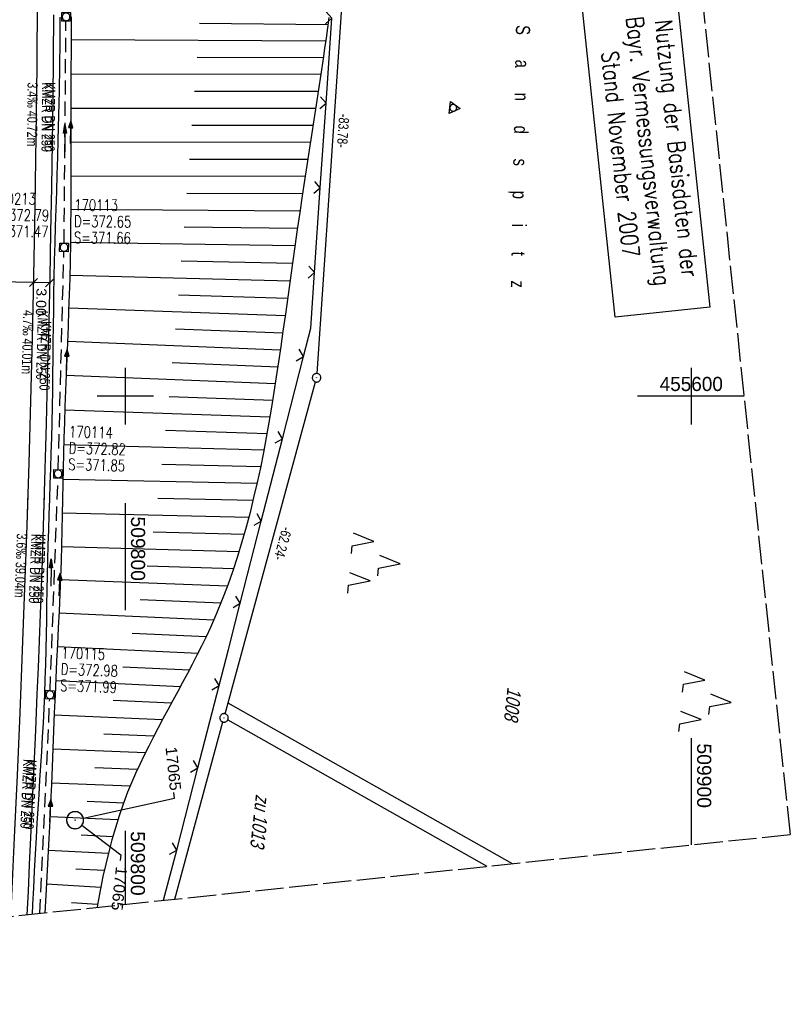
# Model space of a CAD drawing. Extents: x 509535 to 509917, y 455493 to 456443.
# Tile 6 of 34: x 509781 to 509917, y 455493 to 455666. Entities that reach past the tile are written whole.
import ezdxf
from ezdxf import colors
from ezdxf.entities.mleader import LeaderData, LeaderLine
from ezdxf.math import Vec2, Vec3

# ---------------------------------------------------------------- set-up
doc = ezdxf.new("R2010")
doc.units = 0
doc.header["$LTSCALE"] = 10
doc.header["$MEASUREMENT"] = 0
for name, pattern in [('AUSGEZOGEN', [0]), ('LT00', [0]), ('LT14', [0.6, 0.5, -0.1]), ('STRICHLINIE2', [0.375, 0.25, -0.125])]:
    doc.linetypes.add(name, pattern=pattern)
doc.layers.get('0').update_dxf_attribs({"linetype": 'LT00'})
for name, color, linetype in [('--EK_FBR', 1, 'LT00'), ('--EK_Halt-Pfeil', 4, 'LT00'), ('--EK_Haltung', 7, 'STRICHLINIE2'), ('--EK_Haltung-Text', 140, 'LT00'), ('--EK_Schacht-Text', 5, 'LT00'), ('--EL_DFK_AB_L', 21, 'LT00'), ('--EL_DFK_AB_P', 7, 'LT00'), ('--EL_Halt-Pfeil', 4, 'LT00'), ('--EL_Haltung', 182, 'STRICHLINIE2'), ('--EL_Haltung-Text', 182, 'LT00'), ('ABSTAND', 8, 'LT00'), ('BEMAßUNG', 255, 'Continuous'), ('DFK_AB_L', 21, 'LT00'), ('DFK_AB_P', 7, 'LT00'), ('DFK_BES-NAME', 255, 'LT00'), ('DFK_FLUR_NR', 250, 'LT00'), ('DFK_KATASTER', 250, 'LT00'), ('DFK_NUTZUNG', 250, 'LT00'), ('DFK_STAND', 22, 'LT00'), ('DFK_TOPO-ANL', 252, 'LT00'), ('DFK_VERMPKT', 252, 'LT00'), ('FESTPKT_TEXT_A', 211, 'LT00'), ('FESTPKT_TEXT_B', 211, 'LT00'), ('PFEIL', 140, 'AUSGEZOGEN'), ('V115_AFBR_BAB', 250, 'LT00'), ('V115_BOESCH', 250, 'LT00'), ('V115_BOSCHUNG', 250, 'LT00'), ('V115_GRABEN', 250, 'LT00'), ('V115_KA_MULD', 182, 'LT00'), ('V115_LD_MARK', 250, 'LT00'), ('V115_PKT_AU', 211, 'LT00'), ('V115_RASTER', 250, 'LT00'), ('V115_ZAUN', 40, 'LT00'), ('V116_AFBR_BAB', 250, 'LT00'), ('V116_BOESCH', 250, 'LT00'), ('V116_BOSCHUNG', 250, 'LT00'), ('V116_GRABEN', 250, 'LT00'), ('V116_KA_MULD', 182, 'LT00'), ('V116_LD_MARK', 250, 'LT00'), ('V116_PKT_AU', 211, 'LT00'), ('V116_RASTER', 250, 'LT00'), ('V116_ZAUN', 40, 'LT00')]:
    doc.layers.add(name, color=color, linetype=linetype)
doc.layers.add('-BLATT_115-RAND', color=7, linetype='LT14', plot=False)
doc.styles.add('Arial', font='ARIAL.TTF')
doc.styles.add('Haltungsbeschriftung', font='ARIAL.TTF', dxfattribs={"width": 0.75})
doc.styles.add('schachtbeschriftung', font='romans.shx', dxfattribs={"width": 0.75, "height": 2})
doc.styles.get("Standard").update_dxf_attribs({"font": 'ARIAL.TTF'})
doc.styles.add('Versorgungsltg', font='ARIAL.TTF', dxfattribs={"width": 0.8, "height": 2})

# ---------------------------------------------------------------- blocks, each defined once
blk = doc.blocks.new('SYMB7001')
at = {"color": 0, "linetype": 'ByBlock'}
for p, q in [((-0.869, -0.506), (0, 1.001)), ((-0.5005, 0), (-0.496554, -0.062729)), ((0, 1.001), (0.869, -0.506)), ((0.869, -0.506), (-0.869, -0.506))]:
    blk.add_line(p, q, dxfattribs=at)
for points in [[(0.5005, 0), (0.496553, 0.062729), (0.484776, 0.124469), (0.465353, 0.184246), (0.438592, 0.241118), (0.404913, 0.294187), (0.364849, 0.342616), (0.319031, 0.385642), (0.268181, 0.422586), (0.213103, 0.452866), (0.154663, 0.476004), (0.093784, 0.491635), (0.031427, 0.499512), (-0.031427, 0.499512), (-0.093784, 0.491635), (-0.154663, 0.476004), (-0.213103, 0.452866), (-0.268181, 0.422586), (-0.319031, 0.385642), (-0.364849, 0.342616), (-0.404913, 0.294187), (-0.438592, 0.241118), (-0.465353, 0.184246), (-0.484776, 0.124469), (-0.496554, 0.062729), (-0.5005, 0)], [(0.031427, -0.499513), (0.093784, -0.491635), (0.154663, -0.476004), (0.213103, -0.452866), (0.268182, -0.422587), (0.319031, -0.385642), (0.364849, -0.342616), (0.404913, -0.294187), (0.438592, -0.241118), (0.465354, -0.184247), (0.484776, -0.124469), (0.496554, -0.062729), (0.500501, 0)], [(-0.496554, -0.062729), (-0.484776, -0.124469), (-0.465353, -0.184246), (-0.438592, -0.241118), (-0.404913, -0.294187), (-0.364849, -0.342616), (-0.319031, -0.385642), (-0.268182, -0.422586), (-0.213103, -0.452866), (-0.154663, -0.476004), (-0.093784, -0.491635), (-0.031427, -0.499513), (0.031427, -0.499513)]]:
    blk.add_lwpolyline(points, dxfattribs=at)
blk = doc.blocks.new('SYMB0003')
at = {"color": 0, "linetype": 'ByBlock'}
for p, q in [((-0.015712, 0), (0.010166, 0.012015)), ((0, -0.021257), (-0.015712, 0)), ((0.010166, 0.012015), (0, -0.021257))]:
    blk.add_line(p, q, dxfattribs=at)
for points in [[(-0.031395, 0.499013), (-0.093691, 0.491144), (-0.154509, 0.475528), (-0.21289, 0.452414), (-0.267913, 0.422164), (-0.318712, 0.385257), (-0.364484, 0.342274), (-0.404509, 0.293893), (-0.438154, 0.240877), (-0.464888, 0.184062), (-0.484292, 0.124345), (-0.496058, 0.062667), (-0.5, 0)], [(-0.5, 0), (-0.496058, -0.062667), (-0.484292, -0.124345), (-0.464888, -0.184062), (-0.438154, -0.240877), (-0.404509, -0.293893), (-0.364485, -0.342274), (-0.318712, -0.385257), (-0.267914, -0.422164), (-0.21289, -0.452414), (-0.154509, -0.475529), (-0.093691, -0.491144), (-0.031395, -0.499014), (0.031395, -0.499014)], [(0.5, 0), (0.496057, 0.062667), (0.484292, 0.124345), (0.464888, 0.184062), (0.438153, 0.240877), (0.404509, 0.293893), (0.364484, 0.342274), (0.318712, 0.385257), (0.267913, 0.422164), (0.21289, 0.452414), (0.154509, 0.475528), (0.093691, 0.491144), (0.031395, 0.499013), (-0.031395, 0.499013)], [(0.031395, -0.499014), (0.093691, -0.491144), (0.154509, -0.475529), (0.21289, -0.452414), (0.267914, -0.422164), (0.318712, -0.385257), (0.364485, -0.342274), (0.404509, -0.293893), (0.438154, -0.240877), (0.464889, -0.184062), (0.484292, -0.124345), (0.496058, -0.062667), (0.5, 0)]]:
    blk.add_lwpolyline(points, dxfattribs=at)
blk = doc.blocks.new('SYMB7221')
at = {"color": 0, "linetype": 'ByBlock'}
for p, q in [((0, 0.435), (-0.11, 0.065)), ((0.11, 0.065), (0, 0.435)), ((0.25, 0.065), (0.11, 0.065)), ((-0.35, -0.065), (-0.46, -0.435)), ((0.35, -0.065), (0.24, -0.435))]:
    blk.add_line(p, q, dxfattribs=at)
for points in [[(-0.1, -0.435), (-0.24, -0.435), (-0.35, -0.065)], [(0.6, -0.435), (0.46, -0.435), (0.35, -0.065)]]:
    blk.add_lwpolyline(points, dxfattribs=at)
blk = doc.blocks.new('Pfreil3')
at = {"layer": 'PFEIL'}
blk.add_hatch(color=256, dxfattribs=at).paths.add_polyline_path([(-1.55, 0.27), (-1.55, -0.27), (0, 0)])
for p, q in [((-1.55, 0), (-4.83, 0)), ((-1.55, -0.27), (-1.55, 0.27)), ((-1.55, 0.27), (0, 0)), ((0, 0), (-1.55, -0.27))]:
    blk.add_line(p, q, dxfattribs=at)
blk = doc.blocks.new('SYMB1210')
at = {"color": 0, "linetype": 'ByBlock'}
blk.add_line((0.018815, -0.179014), (0.055623, -0.17119), dxfattribs=at)
for points in [[(-0.2, -0.2), (-0.2, 0.2), (0.2, 0.2), (0.2, -0.2), (-0.2, -0.2)], [(0.018815, 0.179014), (-0.018815, 0.179014), (-0.055623, 0.17119), (-0.09, 0.155885), (-0.120444, 0.133766), (-0.145623, 0.105801), (-0.164438, 0.073213), (-0.176067, 0.037424), (-0.18, 0)], [(-0.18, 0), (-0.176067, -0.037424), (-0.164438, -0.073213), (-0.145623, -0.105801), (-0.120444, -0.133766), (-0.09, -0.155885), (-0.055623, -0.17119), (-0.018815, -0.179014), (0.018815, -0.179014)], [(0.18, 0), (0.176067, 0.037424), (0.164438, 0.073213), (0.145623, 0.105801), (0.120444, 0.133766), (0.09, 0.155885), (0.055623, 0.17119), (0.018815, 0.179014)], [(0.055623, -0.17119), (0.09, -0.155885), (0.120444, -0.133766), (0.145623, -0.105801), (0.164438, -0.073213), (0.176067, -0.037424), (0.18, 0)]]:
    blk.add_lwpolyline(points, dxfattribs=at)
blk = doc.blocks.new('_None')
blk = doc.blocks.new('_Oblique')
at = {"color": 0, "linetype": 'ByBlock', "lineweight": -2}
blk.add_line((-0.5, -0.5), (0.5, 0.5), dxfattribs=at)
blk = doc.blocks.new('SYMB0024')
at = {"color": 0, "linetype": 'ByBlock'}
for p, q in [((-0.5, 0.5), (0, 0)), ((0, 0), (0.5, 0.5))]:
    blk.add_line(p, q, dxfattribs=at)
blk = doc.blocks.new('SYMB0070')
at = {"color": 0, "linetype": 'ByBlock'}
for p, q in [((-0.5, 0), (0.2, 0)), ((0.5, 0), (0.2, 0.1)), ((0.2, 0.1), (0.2, 0)), ((0.468, 0), (0.21, 0.086)), ((0.21, 0.086), (0.21, -0.086)), ((0.21, -0.086), (0.468, 0)), ((0.22, -0.072), (0.437, 0)), ((0.23, -0.058), (0.405, 0)), ((0.24, -0.045), (0.374, 0)), ((0.342, 0), (0.25, 0.031)), ((0.25, 0.031), (0.25, -0.031)), ((0.25, -0.031), (0.342, 0)), ((0.26, -0.017), (0.31, 0)), ((0.27, -0.003), (0.279, 0))]:
    blk.add_line(p, q, dxfattribs=at)
for points in [[(0.2, 0), (0.2, -0.1), (0.5, 0)], [(0.437, 0), (0.22, 0.072), (0.22, -0.072)], [(0.405, 0), (0.23, 0.058), (0.23, -0.058)], [(0.374, 0), (0.24, 0.045), (0.24, -0.045)], [(0.31, 0), (0.26, 0.017), (0.26, -0.017)], [(0.279, 0), (0.27, 0.003), (0.27, -0.003)]]:
    blk.add_lwpolyline(points, dxfattribs=at)

msp = doc.modelspace()

# ---------------------------------------------------------------- linework, layer by layer
at = {"layer": '--EK_FBR'}
for points in [[(509787.29, 455667.36), (509787.24, 455659.86), (509787.17, 455652.37), (509787.07, 455644.87), (509786.95, 455636.92), (509786.81, 455628.96), (509786.65, 455621.01), (509786.53, 455615.84), (509786.41, 455610.67), (509786.28, 455605.5), (509786.14, 455600.33), (509786.01, 455595.16), (509785.9, 455591.12), (509785.79, 455587.08), (509785.68, 455583.05), (509785.56, 455579.01), (509785.44, 455574.97), (509785.31, 455570.93), (509785.14, 455566.21), (509784.97, 455561.5), (509784.78, 455556.78), (509784.59, 455552.06), (509784.39, 455547.35), (509784.12, 455541.03), (509783.84, 455534.71), (509783.55, 455528.39), (509783.26, 455522.07), (509783.04, 455517.29), (509782.82, 455512.51), (509782.63, 455508.42)], [(509785.67, 455582.64), (509785.56, 455579.01), (509785.44, 455574.97), (509785.31, 455570.93), (509785.14, 455566.21), (509784.97, 455561.5), (509784.78, 455556.78), (509784.59, 455552.06), (509784.39, 455547.35), (509784.12, 455541.03), (509783.84, 455534.71), (509783.55, 455528.39), (509783.26, 455522.07), (509783.04, 455517.29), (509782.82, 455512.51), (509782.63, 455508.42)]]:
    msp.add_lwpolyline(points, dxfattribs=at)
at = {"layer": '--EK_Haltung'}
for p, q in [((509789.18, 455627.01), (509789.52, 455666.23)), ((509788.15, 455587.02), (509789.15, 455625.51)), ((509786.72, 455548), (509788.1, 455585.52)), ((509784.91, 455508.66), (509786.65, 455546.51))]:
    msp.add_line(p, q, dxfattribs=at)
at = {"layer": '--EL_DFK_AB_L'}
for p, q in [((509839.36, 455686.08), (509833.83, 455603.99)), ((509817.64, 455543.9), (509833.58, 455602.52)), ((509808.73, 455511.16), (509817.24, 455542.46))]:
    msp.add_line(p, q, dxfattribs=at)
at = {"layer": '--EL_Haltung'}
for p, q in [((509789.18, 455627.01), (509789.52, 455666.23)), ((509788.15, 455587.02), (509789.15, 455625.51)), ((509786.72, 455548), (509788.1, 455585.52)), ((509784.91, 455508.66), (509786.65, 455546.51))]:
    msp.add_line(p, q, dxfattribs=at)
at = {"layer": '-BLATT_115-RAND'}
msp.add_lwpolyline([(509535.36, 456412.53), (509632.04, 455492.59), (509917.47, 455522.59), (509820.79, 456442.52), (509535.36, 456412.53)], dxfattribs=at)
at = {"layer": 'BEMAßUNG'}
for p, q in [((509783.76, 455620.07), (509775.63, 455620.23)), ((509786.63, 455620.01), (509783.76, 455620.07))]:
    msp.add_line(p, q, dxfattribs=at)
at = {"layer": 'DFK_AB_L'}
for p, q in [((509839.36, 455686.08), (509833.83, 455603.99)), ((509817.64, 455543.9), (509833.58, 455602.52)), ((509808.73, 455511.16), (509817.24, 455542.46))]:
    msp.add_line(p, q, dxfattribs=at)
at = {"layer": 'DFK_KATASTER'}
msp.add_line((509818.09, 455542.81), (509863.88, 455516.96), dxfattribs=at)
at = {"layer": 'DFK_STAND'}
msp.add_lwpolyline([(509897.27, 455672.41), (509903.23, 455615.72), (509886.51, 455613.97), (509880.55, 455670.66)], close=True, dxfattribs=at)
at = {"layer": 'DFK_TOPO-ANL'}
msp.add_line((509868.39, 455517.43), (509818.15, 455545.78), dxfattribs=at)
at = {"layer": 'V115_AFBR_BAB'}
msp.add_lwpolyline([(509787.29, 455667.36), (509787.24, 455659.86), (509787.17, 455652.37), (509787.07, 455644.87), (509786.95, 455636.92), (509786.81, 455628.96), (509786.65, 455621.01), (509786.53, 455615.84), (509786.41, 455610.67), (509786.28, 455605.5), (509786.14, 455600.33), (509786.01, 455595.16), (509785.9, 455591.12), (509785.79, 455587.08), (509785.68, 455583.05), (509785.56, 455579.01), (509785.44, 455574.97), (509785.31, 455570.93), (509785.14, 455566.21), (509784.97, 455561.5), (509784.78, 455556.78), (509784.59, 455552.06), (509784.39, 455547.35), (509784.12, 455541.03), (509783.84, 455534.71), (509783.55, 455528.39), (509783.26, 455522.07), (509783.04, 455517.29), (509782.82, 455512.51), (509782.63, 455508.42)], dxfattribs=at)
at = {"layer": 'V115_BOESCH'}
msp.add_lwpolyline([(509835.92, 455666.86), (509835.69, 455665.04), (509835.45, 455663.21), (509835.19, 455661.39), (509834.93, 455659.57), (509834.52, 455656.86), (509834.11, 455654.16), (509833.7, 455651.46), (509833.28, 455648.78), (509832.87, 455646.1), (509832.46, 455643.42), (509832.04, 455640.75), (509831.64, 455638.08), (509831.24, 455635.4), (509830.8, 455632.42), (509830.37, 455629.44), (509829.95, 455626.45), (509829.53, 455623.46), (509829.11, 455620.46), (509828.69, 455617.46), (509828.27, 455614.46), (509827.85, 455611.45), (509827.47, 455608.77), (509827.08, 455606.08), (509826.67, 455603.4), (509826.26, 455600.71), (509825.82, 455598.03), (509825.37, 455595.36), (509824.89, 455592.68), (509824.39, 455590.02), (509823.85, 455587.36), (509823.28, 455584.72), (509822.67, 455582.08), (509822.03, 455579.46), (509821.34, 455576.85), (509820.6, 455574.26), (509819.82, 455571.69), (509818.98, 455569.13), (509818.08, 455566.6), (509817.13, 455564.09), (509816.11, 455561.6), (509815.03, 455559.13), (509814.27, 455557.49), (509813.48, 455555.86), (509812.66, 455554.24), (509811.83, 455552.63), (509810.98, 455551.02), (509810.12, 455549.42), (509809.25, 455547.82), (509808.38, 455546.22), (509807.52, 455544.62), (509806.65, 455543.03), (509805.8, 455541.42), (509804.96, 455539.82), (509804.13, 455538.21), (509803.33, 455536.59), (509802.55, 455534.97), (509801.81, 455533.33), (509801.09, 455531.69), (509800.41, 455530.03), (509799.63, 455527.96), (509798.91, 455525.87), (509798.24, 455523.77), (509797.63, 455521.64), (509797.06, 455519.5), (509796.54, 455517.35), (509796.05, 455515.18), (509795.61, 455512.99), (509795.2, 455510.8), (509795.01, 455509.72)], dxfattribs=at)
at = {"layer": 'V115_BOSCHUNG'}
for p, q in [((509813.11, 455665.87), (509835.77, 455665.65)), ((509790.42, 455663.01), (509835.38, 455662.72)), ((509812.68, 455659.87), (509834.96, 455659.78)), ((509790.4, 455656.9), (509834.52, 455656.84)), ((509812.23, 455653.87), (509834.07, 455653.87)), ((509790.4, 455650.86), (509833.61, 455650.88)), ((509811.77, 455647.87), (509833.15, 455647.88)), ((509790.4, 455644.86), (509832.68, 455644.88)), ((509811.31, 455641.87), (509832.21, 455641.86)), ((509790.4, 455638.92), (509831.75, 455638.82)), ((509810.84, 455635.87), (509831.29, 455635.77)), ((509790.37, 455633.03), (509830.84, 455632.72)), ((509810.37, 455629.88), (509830.4, 455629.65)), ((509790.3, 455627.18), (509829.97, 455626.58)), ((509809.89, 455623.88), (509829.53, 455623.48)), ((509790.19, 455621.39), (509829.1, 455620.39)), ((509809.39, 455617.9), (509828.67, 455617.3)), ((509790.01, 455615.57), (509828.24, 455614.24)), ((509808.86, 455611.91), (509827.81, 455611.18)), ((509789.78, 455609.69), (509827.38, 455608.16)), ((509808.3, 455605.93), (509826.94, 455605.17)), ((509789.54, 455603.68), (509826.49, 455602.2)), ((509807.72, 455599.95), (509826.03, 455599.26)), ((509789.31, 455597.58), (509825.54, 455596.33)), ((509807.12, 455593.96), (509825.03, 455593.42)), ((509789.12, 455591.44), (509824.48, 455590.51)), ((509806.47, 455587.98), (509823.89, 455587.57)), ((509788.99, 455585.35), (509823.26, 455584.61)), ((509805.74, 455581.99), (509822.56, 455581.63)), ((509788.86, 455579.37), (509821.81, 455578.63)), ((509804.89, 455576.01), (509820.99, 455575.61)), ((509788.72, 455573.47), (509820.09, 455572.58)), ((509803.87, 455570.04), (509819.11, 455569.53)), ((509788.52, 455567.62), (509818.04, 455566.5)), ((509802.65, 455564.08), (509816.89, 455563.49)), ((509788.27, 455561.72), (509815.64, 455560.5)), ((509801.21, 455558.14), (509814.29, 455557.53)), ((509787.99, 455555.77), (509812.84, 455554.59)), ((509799.58, 455552.21), (509811.32, 455551.65)), ((509787.71, 455549.76), (509809.75, 455548.74)), ((509797.87, 455546.29), (509808.17, 455545.82)), ((509787.44, 455543.73), (509806.59, 455542.91)), ((509796.18, 455540.35), (509805.05, 455539.99)), ((509787.19, 455537.71), (509803.56, 455537.06)), ((509794.62, 455534.41), (509802.16, 455534.11)), ((509786.95, 455531.73), (509800.86, 455531.15)), ((509793.27, 455528.46), (509799.71, 455528.18)), ((509786.7, 455525.76), (509798.69, 455525.21)), ((509792.18, 455522.51), (509797.79, 455522.24)), ((509786.41, 455519.79), (509797, 455519.26)), ((509791.27, 455516.54), (509796.29, 455516.27)), ((509786.08, 455513.84), (509795.67, 455513.29)), ((509790.51, 455510.58), (509795.11, 455510.3))]:
    msp.add_line(p, q, dxfattribs=at)
at = {"layer": 'V115_GRABEN'}
for points in [[(509783.59, 455508.52), (509783.67, 455510.21), (509783.81, 455513.17), (509783.96, 455516.13), (509784.12, 455519.09), (509784.29, 455522.04), (509784.44, 455524.58), (509784.6, 455527.11), (509784.76, 455529.64), (509784.92, 455532.17), (509785.08, 455534.7), (509785.24, 455537.24), (509785.39, 455539.77), (509785.52, 455542.3), (509785.65, 455544.83), (509785.76, 455547.37), (509785.85, 455549.99), (509785.93, 455552.62), (509786, 455555.25), (509786.06, 455557.88), (509786.11, 455560.5), (509786.16, 455563.13), (509786.21, 455565.76), (509786.26, 455568.39), (509786.32, 455571.02), (509786.39, 455573.72), (509786.48, 455576.41), (509786.56, 455579.11), (509786.66, 455581.81), (509786.75, 455584.51), (509786.84, 455587.21), (509786.92, 455589.91), (509787, 455592.61), (509787.07, 455595.3), (509787.13, 455598.15), (509787.17, 455600.99), (509787.21, 455603.83), (509787.25, 455606.68), (509787.28, 455609.52), (509787.31, 455612.37), (509787.35, 455615.21), (509787.39, 455618.05), (509787.44, 455620.9), (509787.51, 455623.94), (509787.59, 455626.99), (509787.68, 455630.03), (509787.78, 455633.07), (509787.88, 455636.12), (509787.98, 455639.16), (509788.07, 455642.2), (509788.16, 455645.25), (509788.27, 455649.59), (509788.37, 455653.92), (509788.44, 455658.26), (509788.49, 455662.6), (509788.51, 455666.94)], [(509790.45, 455666.99), (509790.42, 455663.91), (509790.41, 455660.83), (509790.4, 455657.75), (509790.39, 455654.67), (509790.4, 455651.6), (509790.4, 455648.52), (509790.4, 455645.44), (509790.4, 455642.35), (509790.4, 455639.27), (509790.39, 455636.18), (509790.37, 455633.09), (509790.34, 455630.01), (509790.3, 455626.92), (509790.24, 455623.84), (509790.17, 455620.75), (509790.09, 455617.93), (509789.99, 455615.11), (509789.88, 455612.29), (509789.77, 455609.46), (509789.66, 455606.64), (509789.54, 455603.82), (509789.43, 455601), (509789.33, 455598.17), (509789.23, 455595.35), (509789.16, 455592.64), (509789.09, 455589.92), (509789.03, 455587.21), (509788.97, 455584.49), (509788.91, 455581.78), (509788.86, 455579.06), (509788.79, 455576.35), (509788.72, 455573.63), (509788.64, 455570.92), (509788.53, 455567.96), (509788.42, 455565), (509788.29, 455562.04), (509788.15, 455559.09), (509788.01, 455556.13), (509787.87, 455553.17), (509787.73, 455550.21), (509787.59, 455547.25), (509787.46, 455544.08), (509787.32, 455540.91), (509787.19, 455537.74), (509787.07, 455534.56), (509786.94, 455531.39), (509786.8, 455528.22), (509786.66, 455525.05), (509786.51, 455521.88), (509786.34, 455518.51), (509786.16, 455515.14), (509785.97, 455511.78), (509785.79, 455508.75)]]:
    msp.add_lwpolyline(points, dxfattribs=at)
at = {"layer": 'V115_LD_MARK'}
msp.add_lwpolyline([(509784.45, 455670.55), (509784.36, 455658.21), (509784.21, 455645.88), (509784.02, 455633.54), (509783.78, 455621.21), (509783.54, 455610.19), (509783.25, 455599.17), (509782.94, 455588.15), (509782.59, 455577.14), (509782.21, 455566.12), (509781.8, 455555.11), (509781.35, 455544.09), (509780.88, 455533.08), (509780.37, 455522.07), (509779.87, 455511.7), (509779.69, 455508.11)], dxfattribs=at)
at = {"layer": 'V115_RASTER'}
for p, q in [((509800, 455605), (509800, 455595)), ((509900, 455595), (509900, 455605)), ((509900, 455595), (509900, 455605)), ((509805, 455600), (509795, 455600)), ((509909.33, 455600), (509890.46, 455600)), ((509900, 455520.75), (509900, 455539.62)), ((509800, 455523.25), (509800, 455510.24))]:
    msp.add_line(p, q, dxfattribs=at)
at = {"layer": 'V115_ZAUN'}
for p, q in [((509835.46, 455651.75), (509836.48, 455666.72)), ((509834.43, 455636.79), (509835.46, 455651.75)), ((509833.41, 455621.82), (509834.43, 455636.79)), ((509827.74, 455592.48), (509831.46, 455607.01)), ((509824.02, 455577.94), (509827.74, 455592.48)), ((509820.3, 455563.41), (509824.02, 455577.94)), ((509812.82, 455534.36), (509816.57, 455548.88)), ((509809.07, 455519.84), (509812.82, 455534.36)), ((509806.77, 455510.96), (509809.07, 455519.84))]:
    msp.add_line(p, q, dxfattribs=at)
for points in [[(509831.46, 455607.01), (509832.74, 455612.01), (509833.41, 455621.82)], [(509816.57, 455548.88), (509818.22, 455555.27), (509820.3, 455563.41)]]:
    msp.add_lwpolyline(points, dxfattribs=at)
at = {"layer": 'V116_AFBR_BAB'}
msp.add_lwpolyline([(509785.67, 455582.64), (509785.56, 455579.01), (509785.44, 455574.97), (509785.31, 455570.93), (509785.14, 455566.21), (509784.97, 455561.5), (509784.78, 455556.78), (509784.59, 455552.06), (509784.39, 455547.35), (509784.12, 455541.03), (509783.84, 455534.71), (509783.55, 455528.39), (509783.26, 455522.07), (509783.04, 455517.29), (509782.82, 455512.51), (509782.63, 455508.42)], dxfattribs=at)
at = {"layer": 'V116_BOESCH'}
msp.add_lwpolyline([(509821.82, 455578.68), (509821.34, 455576.85), (509820.6, 455574.26), (509819.82, 455571.69), (509818.98, 455569.13), (509818.08, 455566.6), (509817.13, 455564.09), (509816.11, 455561.6), (509815.03, 455559.13), (509814.27, 455557.49), (509813.48, 455555.86), (509812.66, 455554.24), (509811.83, 455552.63), (509810.98, 455551.02), (509810.12, 455549.42), (509809.25, 455547.82), (509808.38, 455546.22), (509807.52, 455544.62), (509806.65, 455543.03), (509805.8, 455541.42), (509804.96, 455539.82), (509804.13, 455538.21), (509803.33, 455536.59), (509802.55, 455534.97), (509801.81, 455533.33), (509801.09, 455531.69), (509800.41, 455530.03), (509799.63, 455527.96), (509798.91, 455525.87), (509798.24, 455523.77), (509797.63, 455521.64), (509797.06, 455519.5), (509796.54, 455517.35), (509796.05, 455515.18), (509795.61, 455512.99), (509795.2, 455510.8), (509795.01, 455509.72)], dxfattribs=at)
at = {"layer": 'V116_BOSCHUNG'}
for p, q in [((509788.86, 455579.37), (509821.81, 455578.63)), ((509804.89, 455576.01), (509820.99, 455575.61)), ((509788.72, 455573.47), (509820.09, 455572.58)), ((509803.87, 455570.04), (509819.11, 455569.53)), ((509788.52, 455567.62), (509818.04, 455566.5)), ((509802.65, 455564.08), (509816.89, 455563.49)), ((509788.27, 455561.72), (509815.64, 455560.5)), ((509801.21, 455558.14), (509814.29, 455557.53)), ((509787.99, 455555.77), (509812.84, 455554.59)), ((509799.58, 455552.21), (509811.32, 455551.65)), ((509787.71, 455549.76), (509809.75, 455548.74)), ((509797.87, 455546.29), (509808.17, 455545.82)), ((509787.44, 455543.73), (509806.59, 455542.91)), ((509796.18, 455540.35), (509805.05, 455539.99)), ((509787.19, 455537.71), (509803.56, 455537.06)), ((509794.62, 455534.41), (509802.16, 455534.11)), ((509786.95, 455531.73), (509800.86, 455531.15)), ((509793.27, 455528.46), (509799.71, 455528.18)), ((509786.7, 455525.76), (509798.69, 455525.21)), ((509792.18, 455522.51), (509797.79, 455522.24)), ((509786.41, 455519.79), (509797, 455519.26)), ((509791.27, 455516.54), (509796.29, 455516.27)), ((509786.08, 455513.84), (509795.67, 455513.29)), ((509790.51, 455510.58), (509795.11, 455510.3))]:
    msp.add_line(p, q, dxfattribs=at)
at = {"layer": 'V116_GRABEN'}
for points in [[(509783.59, 455508.52), (509783.67, 455510.21), (509783.81, 455513.17), (509783.96, 455516.13), (509784.12, 455519.09), (509784.29, 455522.04), (509784.44, 455524.58), (509784.6, 455527.11), (509784.76, 455529.64), (509784.92, 455532.17), (509785.08, 455534.7), (509785.24, 455537.24), (509785.39, 455539.77), (509785.52, 455542.3), (509785.65, 455544.83), (509785.76, 455547.37), (509785.85, 455549.99), (509785.93, 455552.62), (509786, 455555.25), (509786.06, 455557.88), (509786.11, 455560.5), (509786.16, 455563.13), (509786.21, 455565.76), (509786.26, 455568.39), (509786.32, 455571.02), (509786.39, 455573.72), (509786.48, 455576.41), (509786.56, 455579.11), (509786.66, 455581.81), (509786.68, 455582.53)], [(509788.92, 455582.28), (509788.91, 455581.78), (509788.86, 455579.06), (509788.79, 455576.35), (509788.72, 455573.63), (509788.64, 455570.92), (509788.53, 455567.96), (509788.42, 455565), (509788.29, 455562.04), (509788.15, 455559.09), (509788.01, 455556.13), (509787.87, 455553.17), (509787.73, 455550.21), (509787.59, 455547.25), (509787.46, 455544.08), (509787.32, 455540.91), (509787.19, 455537.74), (509787.07, 455534.56), (509786.94, 455531.39), (509786.8, 455528.22), (509786.66, 455525.05), (509786.51, 455521.88), (509786.34, 455518.51), (509786.16, 455515.14), (509785.97, 455511.78), (509785.79, 455508.75)]]:
    msp.add_lwpolyline(points, dxfattribs=at)
at = {"layer": 'V116_LD_MARK'}
msp.add_lwpolyline([(509782.77, 455582.96), (509782.59, 455577.14), (509782.21, 455566.12), (509781.8, 455555.11), (509781.35, 455544.09), (509780.88, 455533.08), (509780.37, 455522.07), (509779.87, 455511.7), (509779.69, 455508.11)], dxfattribs=at)
at = {"layer": 'V116_RASTER'}
msp.add_line((509800, 455581.07), (509800, 455562.19), dxfattribs=at)
at = {"layer": 'V116_ZAUN'}
for p, q in [((509820.3, 455563.41), (509824.02, 455577.94)), ((509824.02, 455577.94), (509824.14, 455578.43)), ((509812.82, 455534.36), (509816.57, 455548.88)), ((509809.07, 455519.84), (509812.82, 455534.36)), ((509806.77, 455510.96), (509809.07, 455519.84))]:
    msp.add_line(p, q, dxfattribs=at)
msp.add_lwpolyline([(509816.57, 455548.88), (509818.22, 455555.27), (509820.3, 455563.41)], dxfattribs=at)

# ---------------------------------------------------------------- block references
at = {"layer": '--EK_Halt-Pfeil', "yscale": 4, "zscale": 4}
for p, xscale, rotation in [((509790.35, 455646.61), 4.000000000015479, 89.49648999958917), ((509789.65, 455606.24), 4.000000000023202, 88.50809000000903), ((509788.41, 455566.72), 3.999999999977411, 87.88132000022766), ((509786.74, 455526.79), 4.000000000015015, 87.3598600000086)]:
    msp.add_blockref('SYMB0070', p, dxfattribs=dict(at, xscale=xscale, rotation=rotation))
at = {"layer": '--EL_DFK_AB_P', "xscale": 1.500000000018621, "yscale": 1.5, "zscale": 1.5, "rotation": 264.7377099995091}
for p in [(509833.78, 455603.24), (509817.44, 455543.18)]:
    msp.add_blockref('SYMB0003', p, dxfattribs=at)
at = {"layer": '--EL_Halt-Pfeil', "yscale": 4, "zscale": 4}
for p, xscale, rotation in [((509790.35, 455646.61), 4.000000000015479, 89.49648999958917), ((509789.65, 455606.24), 4.000000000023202, 88.50809000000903), ((509788.41, 455566.72), 3.999999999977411, 87.88132000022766), ((509786.74, 455526.79), 4.000000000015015, 87.3598600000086)]:
    msp.add_blockref('SYMB0070', p, dxfattribs=dict(at, xscale=xscale, rotation=rotation))
at = {"layer": 'BEMAßUNG', "xscale": 1.4, "yscale": 1.4, "zscale": 1.4}
for p, rotation in [((509783.76, 455620.07), 178.8479226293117), ((509783.76, 455620.07), 358.8479226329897), ((509786.63, 455620.01), 358.8479226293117)]:
    msp.add_blockref('_Oblique', p, dxfattribs=dict(at, rotation=rotation))
at = {"layer": 'DFK_AB_P', "xscale": 1.500000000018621, "yscale": 1.5, "zscale": 1.5, "rotation": 264.7377099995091}
for p in [(509833.78, 455603.24), (509817.44, 455543.18)]:
    msp.add_blockref('SYMB0003', p, dxfattribs=at)
at = {"layer": 'DFK_NUTZUNG', "xscale": 10.00000000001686, "yscale": 10, "zscale": 10, "rotation": 264.7377100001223}
for p in [(509844.2, 455570.79), (509902.68, 455546.32)]:
    msp.add_blockref('SYMB7221', p, dxfattribs=at)
at = {"layer": 'DFK_VERMPKT', "xscale": 1.200000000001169, "yscale": 1.200000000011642, "zscale": 1.2, "rotation": 264.7377100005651}
msp.add_blockref('SYMB7001', (509857.93, 455650.91), dxfattribs=at)
at = {"layer": 'PFEIL'}
for p, rotation in [((509789.34, 455647.97), 90), ((509786.92, 455571.25), 89.09720616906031)]:
    msp.add_blockref('Pfreil3', p, dxfattribs=dict(at, rotation=rotation))
at = {"layer": 'V115_KA_MULD', "zscale": 3.8}
for p, xscale, yscale, rotation in [((509789.53, 455666.98), 3.800000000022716, 3.79999999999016, 269.3449116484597), ((509789.17, 455626.26), 3.800000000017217, 3.799999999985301, 268.694890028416), ((509788.13, 455586.27), 3.800000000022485, 3.7999999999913, 268.0588258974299), ((509786.69, 455547.25), 3.800000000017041, 3.799999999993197, 267.1683924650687)]:
    msp.add_blockref('SYMB1210', p, dxfattribs=dict(at, xscale=xscale, yscale=yscale, rotation=rotation))
at = {"layer": 'V115_PKT_AU', "xscale": 3.000000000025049, "yscale": 3, "zscale": 3, "rotation": 275.9994000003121}
msp.add_blockref('SYMB0003', (509791.12, 455525.11), dxfattribs=at)
at = {"layer": 'V115_ZAUN', "yscale": 2.099999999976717, "zscale": 2.1}
for p, xscale, rotation in [((509836.48, 455666.72), 2.09999999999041, 86.08460999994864), ((509835.46, 455651.75), 2.09999999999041, 86.08460999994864), ((509834.43, 455636.79), 2.09999999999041, 86.08460999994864), ((509833.41, 455621.82), 2.09999999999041, 86.08460999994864), ((509831.46, 455607.01), 2.100000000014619, 75.64432999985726), ((509827.74, 455592.48), 2.100000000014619, 75.64432999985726), ((509824.02, 455577.94), 2.100000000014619, 75.64432999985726), ((509820.3, 455563.41), 2.100000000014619, 75.64432999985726), ((509816.57, 455548.88), 2.100000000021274, 75.51703999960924), ((509812.82, 455534.36), 2.100000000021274, 75.51703999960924), ((509809.07, 455519.84), 2.100000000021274, 75.51703999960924)]:
    msp.add_blockref('SYMB0024', p, dxfattribs=dict(at, xscale=xscale, rotation=rotation))
at = {"layer": 'V116_KA_MULD', "xscale": 3.799999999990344, "yscale": 3.799999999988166, "zscale": 3.8, "rotation": 267.1686162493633}
msp.add_blockref('SYMB1210', (509786.69, 455547.25), dxfattribs=at)
at = {"layer": 'V116_PKT_AU', "xscale": 3.000000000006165, "yscale": 3, "zscale": 3, "rotation": 263.7512999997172}
msp.add_blockref('SYMB0003', (509791.12, 455525.11), dxfattribs=at)
at = {"layer": 'V116_ZAUN', "yscale": 2.099999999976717, "zscale": 2.1}
for p, xscale, rotation in [((509824.02, 455577.94), 2.099999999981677, 75.64593000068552), ((509820.3, 455563.41), 2.099999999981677, 75.64593000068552), ((509816.57, 455548.88), 2.099999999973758, 75.51881999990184), ((509812.82, 455534.36), 2.099999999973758, 75.51881999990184), ((509809.07, 455519.84), 2.099999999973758, 75.51881999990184)]:
    msp.add_blockref('SYMB0024', p, dxfattribs=dict(at, xscale=xscale, rotation=rotation))

# ---------------------------------------------------------------- texts
at = {"layer": '--EK_Haltung-Text', "style": 'Haltungsbeschriftung', "width": 0.75}
for s, rotation, p in [('3.4‰ 40.72m', -90.5035, (509782.73, 455655.42)), ('KMZR DN 250', -90.5035, (509785.29, 455655.39)), ('4.7‰ 40.01m', -91.4919, (509781.98, 455615.21)), ('KMZR DN 250', -91.4919, (509784.54, 455615.14)), ('3.6‰ 39.04m', -92.1187, (509780.84, 455575.77)), ('KMZR DN 250', -92.1187, (509783.39, 455575.68)), ('KMZR DN 250', -92.6401, (509782, 455535.93))]:
    msp.add_text(s, height=1.8, rotation=rotation, dxfattribs=at).set_placement(p)
at = {"layer": '--EK_Schacht-Text', "style": 'schachtbeschriftung', "width": 0.75}
for s, rotation, p in [('170213', -0.721, (509776.47, 455633.92)), ('170113', -0.5035, (509790.98, 455632.76)), ('D=372.79', -0.721, (509776.44, 455631.04)), ('D=372.65', -0.5035, (509790.95, 455629.88)), ('S=371.47', -0.721, (509776.4, 455628.16)), ('S=371.66', -0.5035, (509790.93, 455627)), ('170114', -1.4919, (509790.05, 455592.73)), ('D=372.82', -1.4919, (509789.98, 455589.85)), ('S=371.85', -1.4919, (509789.9, 455586.97)), ('170115', -2.1187, (509788.68, 455553.7)), ('D=372.98', -2.1187, (509788.57, 455550.82)), ('S=371.99', -2.1187, (509788.46, 455547.94))]:
    msp.add_text(s, height=2, rotation=rotation, dxfattribs=at).set_placement(p)
at = {"layer": '--EL_Haltung-Text', "style": 'Haltungsbeschriftung', "width": 0.75}
for rotation, p in [(-90.5035, (509785.83, 455655.45)), (-91.4919, (509785.14, 455613.28)), (-92.1187, (509784.14, 455575.69)), (-92.6401, (509782.56, 455535.79))]:
    msp.add_text('KMZR DN 250', height=1.8, rotation=rotation, dxfattribs=at).set_placement(p)
at = {"layer": 'ABSTAND', "width": 0.75}
for s, rotation, p in [(' -83.78-', -93.8528, (509837.81, 455650.4)), (' -62.24-', -105.2196, (509827.89, 455577.56))]:
    msp.add_text(s, height=1.8, rotation=rotation, dxfattribs=at).set_placement(p)
at = {"layer": 'BEMAßUNG', "insert": (509785.13, 455616.61), "char_height": 1.8, "attachment_point": 5, "rotation": 268.8479, "style": 'Arial'}
msp.add_mtext('\\A1;3.00', dxfattribs=at)
at = {"layer": 'DFK_BES-NAME', "width": 0.75}
msp.add_text('S      a      n      d      s      p      i      t      z', height=2.5, rotation=268.8679, dxfattribs=at).set_placement((509869.01, 455665.55))
at = {"layer": 'DFK_FLUR_NR', "oblique": 13.754, "width": 0.75}
for s, p in [('1008', (509867.52, 455548.66)), ('zu 1013', (509823.08, 455529.75))]:
    msp.add_text(s, height=2.5, rotation=263.7513, dxfattribs=at).set_placement(p)
at = {"layer": 'DFK_STAND', "insert": (509898.92, 455643.93), "char_height": 3, "width": 55.058, "attachment_point": 2, "rotation": 275.9994, "style": 'Versorgungsltg'}
msp.add_mtext('{\\Fromans|c0;Nutzung der Basisdaten der Bayr. Vermessungsverwaltung\\PStand November 2007}', dxfattribs=at)
at = {"layer": 'V115_RASTER'}
for s, rotation, width, p in [(' 455600', 0.0014, 0.958, (509893.46, 455600.9)), (' 509900', -89.9986, 0.979, (509901, 455539.62)), (' 509800', -89.9986, 0.976, (509800.97, 455524.1))]:
    msp.add_text(s, height=2.5, rotation=rotation, dxfattribs=dict(at, width=width)).set_placement(p)
at = {"layer": 'V116_RASTER', "width": 0.976}
msp.add_text(' 509800', height=2.5, rotation=-90.0012, dxfattribs=at).set_placement((509801, 455579.69))

# ---------------------------------------------------------------- leaders
at = {"layer": 'FESTPKT_TEXT_A'}
ml = msp.add_multileader_mtext('Standard', dxfattribs=at)
ml.set_content('{\\H0.09x;\\P\\H11.111x; 17065 \\~\\P\\H0.09x;   }', color=256)
ml.set_leader_properties(color=256, linetype='ByLayer', lineweight=-1)
ml.set_arrow_properties(name='NONE')
ml.build(insert=Vec2(0, 0))
ml.multileader.update_dxf_attribs({"has_text_frame": 1, "text_left_attachment_type": 2, "text_right_attachment_type": 2, "dogleg_length": 1, "arrow_head_size": 0.18})
ctx = ml.context
ctx.base_point, ctx.char_height, ctx.arrow_head_size, ctx.landing_gap_size, ctx.plane_origin, ctx.plane_x_axis, ctx.plane_y_axis = Vec3(509799.11, 455517.99), 2, 0.18, 0.3, Vec3(509791.12, 455525.11), Vec3(-0.108844, -0.994059), Vec3(0.994059, -0.108844)
ctx.left_attachment, ctx.right_attachment = 2, 2
notes = []
notes.append((ctx, [(0, (1, 1, 0), (509799.22, 455518.99), (-0.108844, -0.994059), 1, [(0, [(509792.32, 455524.21)], 0, [])])]))
ctx.mtext.insert, ctx.mtext.text_direction, ctx.mtext.rotation, ctx.mtext.line_spacing_factor, ctx.mtext.flow_direction = Vec3(509800.64, 455517.52), Vec3(-0.108844, -0.994059), -0.08275, 0.7, 5
at = {"layer": 'FESTPKT_TEXT_B'}
ml = msp.add_multileader_mtext('Standard', dxfattribs=at)
ml.set_content('{\\H0.09x;\\P\\H11.111x; 17065 \\~\\P\\H0.09x;   }', color=256)
ml.set_leader_properties(color=256, linetype='ByLayer', lineweight=-1)
ml.set_arrow_properties(name='NONE')
ml.build(insert=Vec2(0, 0))
ml.multileader.update_dxf_attribs({"has_text_frame": 1, "text_left_attachment_type": 2, "text_right_attachment_type": 2, "dogleg_length": 1, "arrow_head_size": 0.18})
ctx = ml.context
ctx.base_point, ctx.char_height, ctx.arrow_head_size, ctx.landing_gap_size, ctx.plane_origin, ctx.plane_x_axis, ctx.plane_y_axis = Vec3(509807.52, 455539.88), 2, 0.18, 0.3, Vec3(509795.08, 455537.32), Vec3(0.104518, -0.994523), Vec3(0.994523, 0.104518)
ctx.left_attachment, ctx.right_attachment, ctx.text_align_type = 2, 2, 2
notes.append((ctx, [(1, (1, 1, 0), (509808.67, 455529.02), (-0.104518, 0.994523), 1, [(0, [(509792.59, 455525.44)], 0, [])])]))
ctx.mtext.insert, ctx.mtext.text_direction, ctx.mtext.rotation, ctx.mtext.alignment, ctx.mtext.line_spacing_factor = Vec3(509810.1, 455530.48), Vec3(0.104518, -0.994523), 0.13102, 3, 0.7
for ctx, leaders in notes:
    for number, flags, end, landing, length, lines in leaders:
        leader = LeaderData()
        leader.index, (leader.has_last_leader_line, leader.has_dogleg_vector, leader.attachment_direction) = number, flags
        leader.last_leader_point, leader.dogleg_vector, leader.dogleg_length = Vec3(end), Vec3(landing), length
        for number, points, colour, breaks in lines:
            line = LeaderLine()
            line.index, line.vertices, line.color, line.breaks = number, Vec3.list(points), colors.encode_raw_color(colour), breaks
            leader.lines.append(line)
        ctx.leaders.append(leader)

doc.saveas('drawing.dxf')
